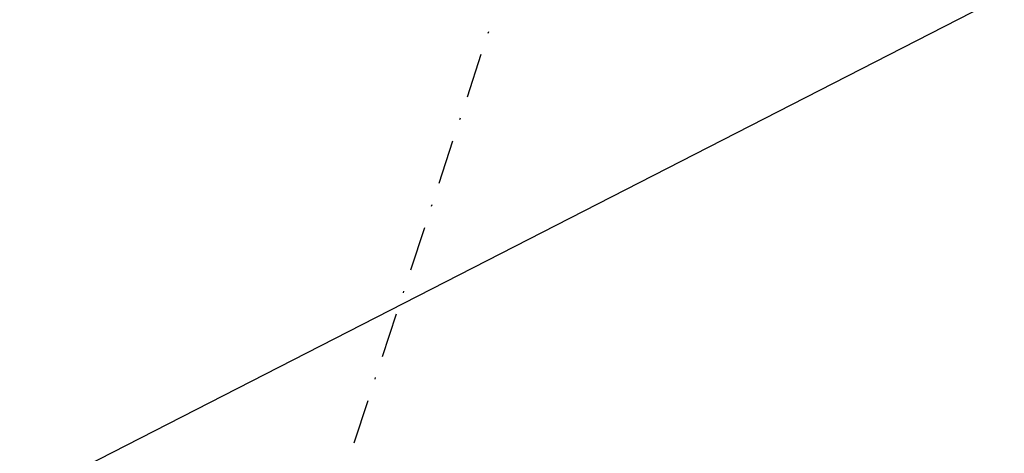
# Model space of a CAD drawing. Header units: metres. Extents: x 157685 to 160831, y 403691 to 406312.
# Tile 43 of 134: x 159182 to 159238, y 404358 to 404383. Entities that reach past the tile are written whole.
import ezdxf

# ---------------------------------------------------------------- set-up
doc = ezdxf.new("R2010")
doc.units = ezdxf.units.M
doc.linetypes.add('DASHDOT2', pattern=[12.7, 6.35, -3.175, 0, -3.175])
doc.layers.get('Defpoints').update_dxf_attribs({"color": 171})
for name, color, linetype, lineweight in [('N-WE-GR-GRAS-A', 62, 'Continuous', 18), ('N-WE-VH-GESLOTENVERHARDING_ASFALT-A-200', 253, 'Continuous', 18), ('N-WE-VH-HALFVERHARDING_GESTABILISEERD GRAS-A-200', 190, 'Continuous', 18), ('N-WE-VH-VERHARDING_ASFALT-A', 252, 'Continuous', 18), ('X-XX-AL-BLADVERWIJZING_AS-G', 7, 'DASHDOT2', 25)]:
    doc.layers.add(name, color=color, linetype=linetype, lineweight=lineweight)
pattern_1 = [(0, (0, 0), (1, 1), [0.12, -0.8]), (45, (0.4, 0.2), (-0.1131370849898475, 1.866761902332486), [0.12, -0.8]), (29.99999999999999, (0.08, 0.12), (0.2274613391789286, 1.286025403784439), [0.12, -0.8]), (15, (0.32, 0.48), (0.3856270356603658, 0.7244941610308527), [0.12, -0.8]), (135, (0.16, 2), (-0.02828427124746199, -0.6505382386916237), [0.12, -0.8]), (150, (1.2, 0.4), (0.2156921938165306, -0.5864101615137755), [0.12, -0.8]), (165, (0.24, 0.04), (0.1434520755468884, -0.7010146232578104), [0.12, -0.8]), (85, (0.4, 0.4), (-0.872677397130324, 1.040016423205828), [0.12, -0.8]), (99.99999999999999, (0, 0), (-1.112117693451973, 0.7787131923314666), [0.12, -0.7999999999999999])]

msp = doc.modelspace()

# ---------------------------------------------------------------- hatches: boundary and pattern name
at = {"layer": 'N-WE-GR-GRAS-A'}
h = msp.add_hatch(dxfattribs=at)
h.set_pattern_fill('AGR-GRAS_01-SO', color=256, scale=0.04, pattern_type=2)
h.set_pattern_definition(pattern_1)
edge = h.paths.add_edge_path()
edge.add_line((159486.0976987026, 404559.6040639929), (159489.2879344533, 404563.5953185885))
edge.add_line((159489.2879344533, 404563.5953185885), (159488.9579796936, 404566.7480068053))
edge.add_line((159488.9579796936, 404566.7480068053), (159488.4316255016, 404567.1687251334))
edge.add_line((159488.4316255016, 404567.1687251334), (159486.506, 404565.401))
edge.add_line((159486.506, 404565.401), (159484.934, 404563.096))
edge.add_line((159484.934, 404563.096), (159477.0752872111, 404553.2238677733))
edge.add_line((159477.0752872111, 404553.2238677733), (159455.8254069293, 404526.9358052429))
edge.add_line((159455.8254069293, 404526.9358052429), (159443.0590710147, 404512.0078888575))
edge.add_line((159443.0590710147, 404512.0078888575), (159433.7619803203, 404501.2826950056))
edge.add_line((159433.7619803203, 404501.2826950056), (159415.769490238, 404480.9739000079))
edge.add_line((159415.769490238, 404480.9739000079), (159403.496098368, 404467.6952198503))
edge.add_line((159403.496098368, 404467.6952198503), (159387.0426817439, 404450.2758926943))
edge.add_line((159387.0426817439, 404450.2758926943), (159373.7839626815, 404436.1209388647))
edge.add_line((159373.7839626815, 404436.1209388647), (159366.0961455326, 404428.1314440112))
edge.add_line((159366.0961455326, 404428.1314440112), (159359.25, 404421.795))
edge.add_line((159359.25, 404421.795), (159355.8008949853, 404419.1669526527))
edge.add_line((159355.8008949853, 404419.1669526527), (159352.68, 404417.098))
edge.add_line((159352.68, 404417.098), (159350.868, 404416.587))
edge.add_line((159350.868, 404416.587), (159349.917, 404416.656))
edge.add_line((159349.917, 404416.656), (159349.766, 404416.8245))
edge.add_line((159349.766, 404416.8245), (159349.405, 404417.398))
edge.add_line((159349.405, 404417.398), (159349.351, 404417.881))
edge.add_line((159349.351, 404417.881), (159343.21, 404414.61))
edge.add_line((159343.21, 404414.61), (159337.3, 404408.5))
edge.add_line((159337.3, 404408.5), (159326.4217340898, 404403.2471475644))
edge.add_line((159326.4217340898, 404403.2471475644), (159327.0184105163, 404402.0111895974))
edge.add_line((159327.0184105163, 404402.0111895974), (159324.4451240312, 404400.736043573))
edge.add_line((159324.4451240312, 404400.736043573), (159308.778, 404392.9815))
edge.add_line((159308.778, 404392.9815), (159290.525443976, 404383.9472802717))
edge.add_line((159290.525443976, 404383.9472802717), (159289.307, 404386.409))
edge.add_line((159289.307, 404386.409), (159284.765, 404383.811))
edge.add_line((159284.765, 404383.811), (159284.817, 404383.72))
edge.add_line((159284.817, 404383.72), (159285.9187846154, 404381.7928769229))
edge.add_line((159285.9187846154, 404381.7928769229), (159276.665, 404376.505))
edge.add_line((159276.665, 404376.505), (159275.513, 404378.52))
edge.add_line((159275.513, 404378.52), (159271.19, 404376.593))
edge.add_line((159271.19, 404376.593), (159272.941, 404374.175))
edge.add_line((159272.941, 404374.175), (159260.5997271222, 404367.2220883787))
edge.add_line((159260.5997271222, 404367.2220883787), (159251.1625291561, 404362.4409326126))
edge.add_line((159251.1625291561, 404362.4409326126), (159239.7911829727, 404356.9159978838))
edge.add_line((159239.7911829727, 404356.9159978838), (159232.3698555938, 404353.3396434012))
edge.add_line((159232.3698555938, 404353.3396434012), (159227.509698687, 404351.5886457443))
edge.add_line((159227.509698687, 404351.5886457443), (159220.223457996, 404348.9635884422))
edge.add_line((159220.223457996, 404348.9635884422), (159211.6693482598, 404345.8817484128))
edge.add_line((159211.6693482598, 404345.8817484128), (159209.3216520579, 404345.161543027))
edge.add_line((159209.3216520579, 404345.161543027), (159195.7787390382, 404341.2122880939))
edge.add_line((159195.7787390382, 404341.2122880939), (159186.7421899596, 404338.5771359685))
edge.add_line((159186.7421899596, 404338.5771359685), (159182.246, 404337.266))
edge.add_line((159182.246, 404337.266), (159176.4847919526, 404336.5116529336))
edge.add_line((159176.4847919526, 404336.5116529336), (159172.885968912, 404336.2487860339))
edge.add_line((159172.885968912, 404336.2487860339), (159167.72128602, 404336.1477853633))
edge.add_line((159167.72128602, 404336.1477853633), (159163.337809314, 404336.316808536))
edge.add_line((159163.337809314, 404336.316808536), (159160.8929747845, 404336.5131392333))
edge.add_line((159160.8929747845, 404336.5131392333), (159157.8820081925, 404336.8562838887))
edge.add_line((159157.8820081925, 404336.8562838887), (159154.55592463, 404337.3670281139))
edge.add_line((159154.55592463, 404337.3670281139), (159150.716, 404338.132))
edge.add_line((159150.716, 404338.132), (159150.967, 404339.634))
edge.add_line((159150.967, 404339.634), (159146.675, 404341.561))
edge.add_line((159146.675, 404341.561), (159145.643, 404339.641))
edge.add_line((159145.643, 404339.641), (159135.0451162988, 404343.0806025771))
edge.add_line((159135.0451162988, 404343.0806025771), (159121.0189521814, 404347.6328727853))
edge.add_line((159121.0189521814, 404347.6328727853), (159104.6198743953, 404353.0088633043))
edge.add_line((159104.6198743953, 404353.0088633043), (159078.836026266, 404361.5388528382))
edge.add_line((159078.836026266, 404361.5388528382), (159065.386, 404366.027))
edge.add_line((159065.386, 404366.027), (159066.2831298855, 404368.1900888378))
edge.add_line((159066.2831298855, 404368.1900888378), (159061.0873276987, 404370.0665498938))
edge.add_line((159061.0873276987, 404370.0665498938), (159060.435, 404368.22))
edge.add_line((159060.435, 404368.22), (159052.8473989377, 404370.6478335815))
edge.add_line((159052.8473989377, 404370.6478335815), (159037.53, 404375.549))
edge.add_line((159037.53, 404375.549), (159036.7704979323, 404377.299659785))
edge.add_line((159036.7704979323, 404377.299659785), (159035.8942451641, 404374.6548370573))
edge.add_line((159035.8942451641, 404374.6548370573), (159036.4970810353, 404373.4546410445))
edge.add_line((159036.4970810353, 404373.4546410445), (159141.1647930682, 404338.77731789))
edge.add_arc((159168.4631783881, 404421.1729376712), 86.80000000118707, 251.6695173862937, 286.9570299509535)
edge.add_line((159193.7787823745, 404338.1466755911), (159205.379032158, 404341.6837170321))
edge.add_arc((159133.3987203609, 404577.753780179), 246.8000000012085, 286.9570299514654, 297.1231289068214)
edge.add_line((159245.9158836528, 404358.0946625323), (159333.6997134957, 404403.0606426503))
edge.add_arc((159259.9344095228, 404547.0673089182), 161.7999999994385, 297.1231289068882, 316.7431859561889)
edge.add_line((159377.7716470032, 404436.1906862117), (159378.8752580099, 404437.3635797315))
edge.add_line((159378.8752580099, 404437.3635797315), (159378.9480869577, 404437.2950527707))
edge.add_line((159378.9480869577, 404437.2950527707), (159393.8634797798, 404453.1468044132))
edge.add_arc((158121.6145912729, 405650.2442840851), 1746.900000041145, 316.7431859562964, 319.8907262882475)
edge.add_line((159457.6736446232, 404524.8084502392), (159457.5971629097, 404524.8728749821))
edge.add_arc((158121.6145911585, 405650.244284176), 1746.80000018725, 319.8907262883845, 321.3644282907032)
h = msp.add_hatch(dxfattribs=at)
h.set_pattern_fill('AGR-GRAS_01-SO', color=256, scale=0.04, pattern_type=2)
h.set_pattern_definition(pattern_1)
h.paths.add_polyline_path([(159253.5330655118, 404344.1559608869), (159259.4625079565, 404347.1731159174), (159265.754, 404350.712), (159267.562926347, 404350.4219337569), (159268.4736334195, 404356.8409654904), (159268.2002609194, 404357.3746508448, 0.07292179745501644), (159261.0857138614, 404352.3598153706, -0.07321687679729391), (159253.1060315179, 404346.7421801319), (159249.0326165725, 404344.6872122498, -0.0080970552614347), (159244.6605079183, 404342.5696663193, 0.424591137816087), (159243.2497899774, 404338.4898185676), (159243.4758799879, 404338.0448847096), (159245.857, 404340.209)])
h.paths.add_polyline_path([(159228.2467077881, 404333.6795991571), (159236.4654793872, 404336.5337318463), (159239.749, 404337.674), (159241.6854861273, 404337.1533940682), (159241.2436281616, 404338.0229484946, 0.3887558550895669), (159237.4495382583, 404339.4471754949, -0.02105768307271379), (159225.5449052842, 404335.2315376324), (159184.4185494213, 404322.5894240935), (159186.3597707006, 404320.047609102), (159187.711, 404321.228), (159195.1399841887, 404323.4673999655), (159204.1602540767, 404326.1864785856), (159209.7425668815, 404327.8692161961), (159214.2624571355, 404329.2316961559), (159221.3207641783, 404331.3593588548)])
edge = h.paths.add_edge_path()
edge.add_line((159453.4445315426, 404495.1467727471), (159451.2093584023, 404497.0811902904))
edge.add_arc((158612.8199803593, 405209.1930149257), 1100.000000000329, 316.136056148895, 319.65606690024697, ccw=False)
edge.add_line((159405.9060386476, 404446.9499407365), (159372.0303652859, 404411.7035407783))
edge.add_arc((159321.5612524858, 404460.2099182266), 69.99999999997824, 292.17363882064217, 316.13605614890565, ccw=False)
edge.add_line((159347.9802859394, 404395.3868153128), (159345.913611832, 404394.5445302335))
edge.add_line((159345.913611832, 404394.5445302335), (159346.0419317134, 404393.7765823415))
edge.add_line((159346.0419317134, 404393.7765823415), (159351.07, 404395.806))
edge.add_line((159351.07, 404395.806), (159353.704, 404393.907))
edge.add_line((159353.704, 404393.907), (159360.07, 404392.25))
edge.add_line((159360.07, 404392.25), (159365.0370307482, 404399.1549424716))
edge.add_line((159365.0370307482, 404399.1549424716), (159366.6260647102, 404398.0118747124))
edge.add_line((159366.6260647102, 404398.0118747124), (159368.748, 404401.274))
edge.add_line((159368.748, 404401.274), (159366.86, 404403.08))
edge.add_line((159366.86, 404403.08), (159371.9510387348, 404408.4114918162))
edge.add_line((159371.9510387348, 404408.4114918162), (159381.9776597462, 404418.9116766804))
edge.add_line((159381.9776597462, 404418.9116766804), (159401.3422940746, 404439.1909153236))
edge.add_line((159401.3422940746, 404439.1909153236), (159412.235965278, 404450.599101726))
edge.add_line((159412.235965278, 404450.599101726), (159421.2044491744, 404460.112465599))
edge.add_line((159421.2044491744, 404460.112465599), (159430.9228547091, 404471.0155212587))
edge.add_line((159430.9228547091, 404471.0155212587), (159440.2266978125, 404481.4534803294))
edge.add_line((159440.2266978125, 404481.4534803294), (159451.41, 404494))
edge.add_line((159451.41, 404494), (159453.4445315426, 404495.1467727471))
at = {"layer": 'N-WE-VH-GESLOTENVERHARDING_ASFALT-A-200', "true_color": 0xcf7363}
h = msp.add_hatch(dxfattribs=at)
h.set_pattern_fill('AVH-ASFALT-SO', color=23, scale=0.2, angle=90, pattern_type=2)
h.set_pattern_definition([(162.0033148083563, (158890.0418720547, 404357.8260220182), (-0.0617923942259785, -0.1902148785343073), []), (222.0033148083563, (158890.0418720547, 404357.8260220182), (0.1338347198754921, -0.1486212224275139), [])])
edge = h.paths.add_edge_path()
edge.add_line((159253.1060315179, 404346.7421801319), (159251.5295873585, 404349.8670519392))
edge.add_line((159251.5295873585, 404349.8670519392), (159247.4561724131, 404347.8120840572))
edge.add_arc((159181.4707240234, 404478.610289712), 146.5000000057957, 287.0872649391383, 296.7701601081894, ccw=False)
edge.add_line((159224.5165077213, 404338.5770418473), (159183.3511629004, 404325.9229432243))
edge.add_arc((159166.7498879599, 404379.9289398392), 56.50000000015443, 251.76502299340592, 287.08726493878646, ccw=False)
edge.add_line((159149.0702026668, 404326.2663017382), (159006.9274350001, 404373.096638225))
edge.add_arc((158977.6699027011, 404284.2920955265), 93.50000000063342, 71.76502299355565, 102.0033148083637)
edge.add_line((158958.224868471, 404375.7477713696), (158896.1344402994, 404362.5462889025))
edge.add_line((158896.1344402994, 404362.5462889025), (158896.0895711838, 404358.9585128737))
edge.add_line((158896.0895711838, 404358.9585128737), (158958.9527574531, 404372.3242968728))
edge.add_arc((158977.6699027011, 404284.2920955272), 89.99999999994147, 71.76502299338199, 102.00331480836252, ccw=False)
edge.add_line((159005.8322332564, 404369.7724040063), (159147.975000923, 404322.9420675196))
edge.add_arc((159166.7498879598, 404379.9289398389), 59.99999999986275, 251.7650229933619, 287.0872649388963)
edge.add_line((159184.3795604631, 404322.5774390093), (159225.5449052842, 404335.2315376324))
edge.add_arc((159181.470724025, 404478.6102897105), 150.0000000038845, 287.0872649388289, 291.9126172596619)
edge.add_arc((159238.5691145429, 404336.6639132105), 3.000000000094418, 26.937080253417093, 111.9126172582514, ccw=False)
edge.add_line((159241.2436281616, 404338.0229484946), (159241.6854861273, 404337.1533940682))
edge.add_line((159241.6854861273, 404337.1533940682), (159243.4758799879, 404338.0448847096))
edge.add_line((159243.4758799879, 404338.0448847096), (159243.2497899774, 404338.4898185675))
edge.add_arc((159245.9243035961, 404339.8488538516), 2.999999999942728, 114.9144922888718, 206.9370802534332, ccw=False)
edge.add_arc((159181.4707239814, 404478.6102897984), 150.0000001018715, 294.9144922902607, 296.7701601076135)
edge.add_line((159249.0326165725, 404344.6872122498), (159253.1060315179, 404346.7421801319))
edge = h.paths.add_edge_path()
edge.add_line((159369.5069096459, 404414.1288596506), (159372.0303652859, 404411.7035407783))
edge.add_line((159372.0303652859, 404411.7035407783), (159405.9060386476, 404446.9499407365))
edge.add_arc((158612.8199803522, 405209.1930149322), 1100.000000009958, 316.1360561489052, 320.3070477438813)
edge.add_line((159459.2459142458, 404506.652526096), (159509.1245346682, 404566.7466538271))
edge.add_arc((159085.911567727, 404918.0168982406), 549.9999999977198, 320.3070477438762, 331.3138853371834)
edge.add_line((159568.4059524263, 404654.0108969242), (159565.0310872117, 404655.1352974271))
edge.add_arc((159085.9115677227, 404918.0168982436), 546.5000000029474, 320.3070477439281, 331.24746020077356, ccw=False)
edge.add_line((159506.4313612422, 404568.982009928), (159456.5527408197, 404508.8878821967))
edge.add_arc((158612.8199803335, 405209.1930149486), 1096.500000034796, 316.1360561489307, 320.3070477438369, ccw=False)
edge.add_line((159403.3825830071, 404449.3752596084), (159369.5069096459, 404414.1288596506))
at = {"layer": 'N-WE-VH-HALFVERHARDING_GESTABILISEERD GRAS-A-200'}
h = msp.add_hatch(dxfattribs=at)
h.set_pattern_fill('AVH-GRAS_GESTABILISEERD-SO', color=256, scale=0.2, pattern_type=2)
h.set_pattern_definition([(0, (0, 0), (0.1875, 0.1875), [0.1875, -0.1875]), (90, (0.09375, 0.09375), (-0.1875, 0.1875), [0.1875, -0.1875])])
edge = h.paths.add_edge_path()
edge.add_line((159246.235016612, 404357.4716423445), (159332.9041464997, 404401.8666337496))
edge.add_line((159332.9041464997, 404401.8666337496), (159332.9118747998, 404402.6570838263))
edge.add_line((159332.9118747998, 404402.6570838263), (159245.9158836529, 404358.0946625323))
edge.add_arc((159133.398720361, 404577.7537801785), 246.8000000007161, 286.9570299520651, 297.12312890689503, ccw=False)
edge.add_line((159205.3790321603, 404341.6837170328), (159198.9223778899, 404339.7150134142))
edge.add_line((159198.9223778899, 404339.7150134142), (159193.7787823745, 404338.1466755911))
edge.add_arc((159168.4631784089, 404421.1729375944), 86.79999992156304, 284.2979777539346, 286.95702995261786, ccw=False)
edge.add_line((159189.8997240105, 404337.0616155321), (159189.8640522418, 404336.3304212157))
edge.add_arc((159168.4631783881, 404421.1729376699), 87.49999999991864, 284.1570980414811, 286.9570299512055)
edge.add_line((159193.9829404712, 404337.4771089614), (159199.1265359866, 404339.0454467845))
edge.add_line((159199.1265359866, 404339.0454467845), (159205.5831902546, 404341.0141504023))
edge.add_arc((159133.398720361, 404577.7537801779), 247.5000000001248, 286.957029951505, 297.1231289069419)
edge = h.paths.add_edge_path()
edge.add_line((159235.9303644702, 404346.2424431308), (159235.0000800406, 404346.5970936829))
edge.add_arc((159133.3987203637, 404577.753780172), 252.4999999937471, 286.95702995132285, 293.72714987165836, ccw=False)
edge.add_line((159207.0414623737, 404336.231531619), (159200.5848081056, 404334.2628280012))
edge.add_line((159200.5848081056, 404334.2628280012), (159195.4412125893, 404332.6944901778))
edge.add_arc((159168.4631783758, 404421.172937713), 92.50000004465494, 283.183595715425, 286.95702995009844, ccw=False)
edge.add_arc((159168.0937337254, 404422.874390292), 94.24087383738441, 279.50390141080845, 283.16636200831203, ccw=False)
edge.add_line((159183.6542933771, 404329.9270326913), (159183.0528096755, 404329.1219590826))
edge.add_arc((159168.4631783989, 404421.1729376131), 93.1999999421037, 279.0061864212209, 283.074115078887)
edge.add_arc((159168.4631783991, 404421.1729376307), 93.19999995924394, 283.0741150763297, 286.9570299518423)
edge.add_line((159195.645370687, 404332.0249235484), (159207.2459426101, 404335.5620131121))
edge.add_arc((159133.3961910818, 404577.7593070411), 253.2060721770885, 286.9572855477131, 293.8875916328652)
edge = h.paths.add_edge_path()
edge.add_line((159301.4216157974, 404379.335882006), (159301.1024828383, 404379.9589021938))
edge.add_line((159301.1024828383, 404379.9589021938), (159248.5145377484, 404353.0214981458))
edge.add_arc((159133.3987203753, 404577.7537801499), 252.4999999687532, 295.16634796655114, 297.12312890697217, ccw=False)
edge.add_line((159240.7737843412, 404349.2218444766), (159240.4277768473, 404348.2869674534))
edge.add_arc((159133.3961910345, 404577.7593071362), 253.2060722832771, 295.0055118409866, 297.1230681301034)
edge.add_line((159248.8336707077, 404352.3984779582), (159301.4216157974, 404379.335882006))
h.paths.add_polyline_path([(159306.6562627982, 404382.8037445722), (159306.9753957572, 404382.1807243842), (159332.8412160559, 404395.4301116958), (159332.848944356, 404396.2205617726)])
at = {"layer": 'N-WE-VH-VERHARDING_ASFALT-A'}
h = msp.add_hatch(dxfattribs=at)
h.set_pattern_fill('AVH-ASFALT', color=256, scale=0.2, angle=90, pattern_type=2)
h.set_pattern_definition([(355.6069263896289, (158844.5507043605, 404349.5946988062), (0.01531969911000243, 0.199412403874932), []), (55.60692638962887, (158844.5507043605, 404349.5946988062), (-0.1650363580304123, 0.112973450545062), [])])
h.paths.add_polyline_path([(159005.393767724, 404383.022021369, 0.08918120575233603), (158976.4902088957, 404387.1551837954, 0.04343754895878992), (158962.290338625, 404385.4043968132), (158896.2446901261, 404371.3619671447), (158896.1805913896, 404366.2365728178), (158963.3301800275, 404380.5137189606, -0.1331344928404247), (159003.8212800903, 404378.275729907), (159139.3721571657, 404333.3665456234, 0.1551991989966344), (159195.4412125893, 404332.6944901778), (159200.5848081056, 404334.2628280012), (159207.0414623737, 404336.231531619, 0.04438709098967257), (159248.5145377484, 404353.0214981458), (159313.3724200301, 404386.2439976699), (159311.9556014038, 404391.136048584), (159246.235016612, 404357.4716423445, -0.04438709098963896), (159205.5831902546, 404341.0141504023), (159199.1265359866, 404339.0454467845), (159193.9829404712, 404337.4771089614, -0.1551991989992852), (159140.9446447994, 404338.1128370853)])

# ---------------------------------------------------------------- linework, layer by layer
at = {"layer": 'Defpoints'}
msp.add_lwpolyline([(159178.5668916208, 404295.6124510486), (159351.212269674, 404384.0544443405), (159327.5424473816, 404430.2598077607), (159154.8970693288, 404341.8178144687)], close=True, dxfattribs=at)
at = {"layer": 'X-XX-AL-BLADVERWIJZING_AS-G', "ltscale": 0.4, "extrusion": (0.0001638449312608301, -0.002350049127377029, 0.999997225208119), "elevation": -924.1720632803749}
msp.add_lwpolyline([(159170.4587293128, 404264.290030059), (159212.2303762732, 404392.2980290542)], dxfattribs=at)

doc.saveas('drawing.dxf')
